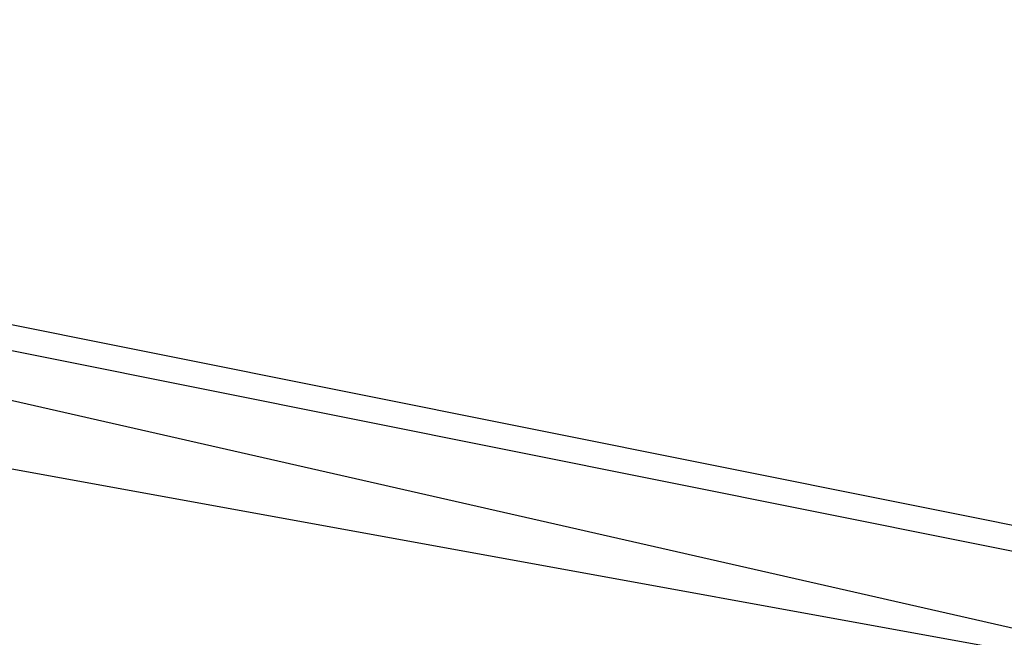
# Model space of a CAD drawing. Header units: feet. Extents: x -79 to 198, y -22 to 181.
# Tile 51 of 256: x 36.1823 to 36.2825, y 19.6137 to 19.6765. Entities that reach past the tile are written whole.
import ezdxf

# ---------------------------------------------------------------- set-up
doc = ezdxf.new("R2010")
doc.units = ezdxf.units.FT
doc.layers.add('A-LINEA', color=7, linetype='CONTINUOUS')

msp = doc.modelspace()

# ---------------------------------------------------------------- linework, layer by layer
at = {"layer": 'A-LINEA'}
for points in [[(36.2267, 20.2178), (36.52, 20.1511), (36.3867, 19.5911), (36.0933, 19.6578), (36.2267, 20.2178)], [(36.2267, 20.2178), (36.52, 20.1511), (36.3867, 19.5911), (36.0933, 19.6578), (36.2267, 20.2178)], [(36.52, 20.1511), (36.2267, 20.2178), (36.1067, 19.6444), (36.4, 19.5911), (36.52, 20.1511)], [(36.52, 20.1511), (36.2267, 20.2178), (36.1067, 19.6444), (36.4, 19.5911), (36.52, 20.1511)], [(36.24, 20.2044), (36.5067, 20.1378), (36.3733, 19.6044), (36.1067, 19.6578), (36.24, 20.2044)], [(36.24, 20.2044), (36.5067, 20.1378), (36.3733, 19.6044), (36.1067, 19.6578), (36.24, 20.2044)], [(36.5067, 20.1511), (36.24, 20.2044), (36.12, 19.6578), (36.3867, 19.6044), (36.5067, 20.1511)], [(36.5067, 20.1511), (36.24, 20.2044), (36.12, 19.6578), (36.3867, 19.6044), (36.5067, 20.1511)]]:
    msp.add_lwpolyline(points, dxfattribs=at)

doc.saveas('drawing.dxf')
